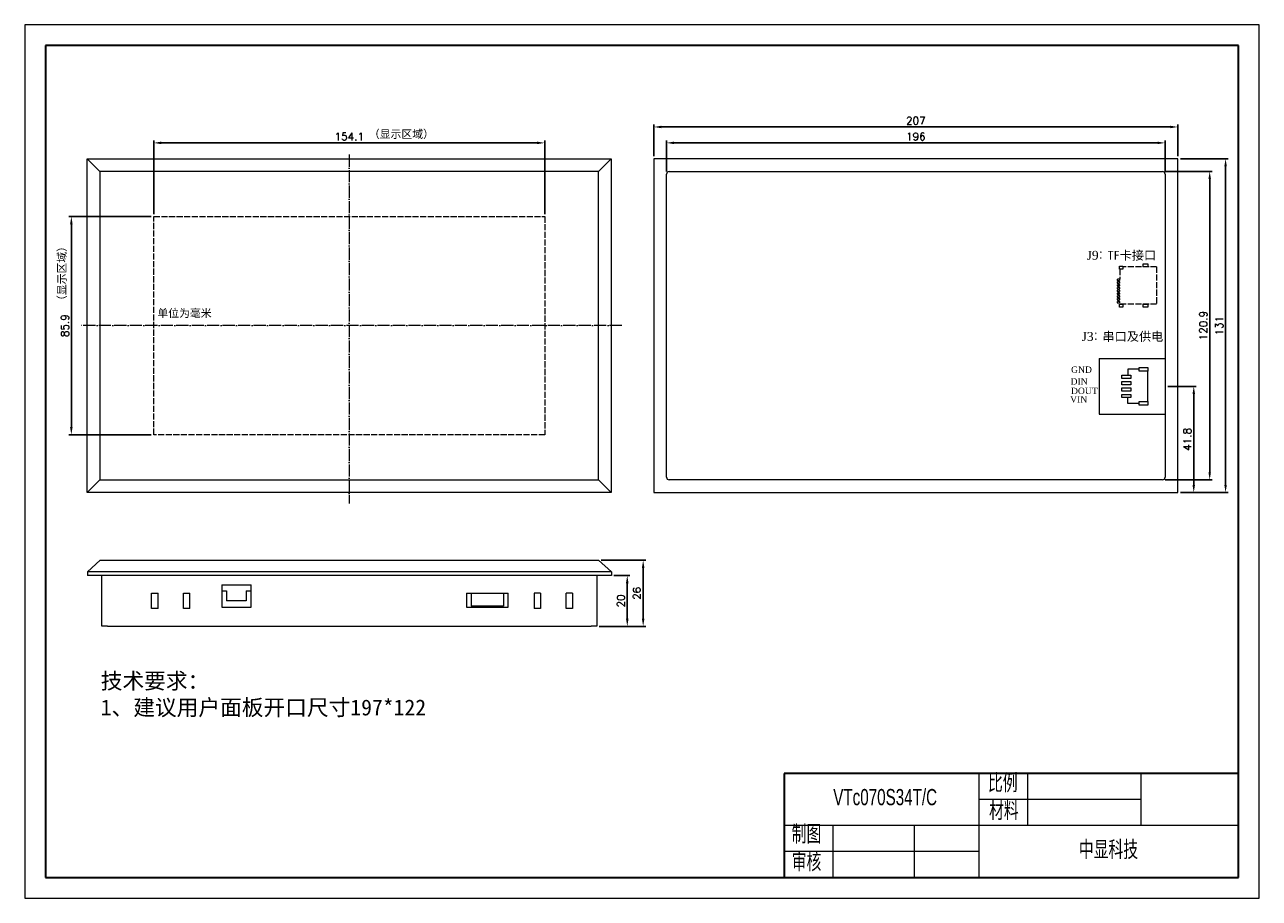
# Model space of a CAD drawing. Header units: millimetres. Extents: x 146 to 633, y -2722 to -2378.
import ezdxf

# ---------------------------------------------------------------- set-up
doc = ezdxf.new("R2010")
doc.units = ezdxf.units.MM
doc.header["$LTSCALE"] = 0.2
doc.header["$PDSIZE"] = -5
doc.linetypes.add('ACAD_ISO02W100', pattern=[15, 12, -3])
doc.linetypes.add('ACAD_ISO04W100', pattern=[30, 24, -3, 0, -3])
doc.layers.get('0').update_dxf_attribs({"lineweight": 18})
doc.layers.get('Defpoints').update_dxf_attribs({"lineweight": 18})
for name, color, linetype, lineweight in [('2', 7, 'Continuous', 18), ('3', 7, 'Continuous', 18), ('thick', 7, 'Continuous', 30), ('thin', 7, 'Continuous', 18), ('标注', 1, 'Continuous', 0), ('粗实线层', 7, 'Continuous', 35), ('细实线层', 7, 'Continuous', 18), ('虚线', 7, 'ACAD_ISO02W100', 0)]:
    doc.layers.add(name, color=color, linetype=linetype, lineweight=lineweight)
doc.styles.get("Standard").update_dxf_attribs({"font": 'txt.shx', "bigfont": 'gbcbig.shx'})
doc.styles.add('机械字体', font='SimSun.ttf', dxfattribs={"width": 0.67})
doc.dimstyles.new('ISO-25', dxfattribs={"dimtxt": 3, "dimasz": 3, "dimexe": 1, "dimexo": 1, "dimgap": 1, "dimtad": 1, "dimdsep": 46, "dimtxsty": 'Standard', "dimcen": 2.5, "dimdle": 6, "dimadec": 0, "dimazin": 0, "dimtfac": 1, "dimtmove": 0, "dimatfit": 3, "dimfxl": 0, "dimarcsym": 0})

# ---------------------------------------------------------------- blocks, each defined once
blk = doc.blocks.new('*X2')
at = {"color": 0, "lineweight": -2}
for p, q in [((399.33, -2436.19), (399.33, -2423.91)), ((402.33, -2424.91), (592.83, -2424.91)), ((595.83, -2436.19), (595.83, -2423.91))]:
    blk.add_line(p, q, dxfattribs=at)
at = {"color": 0}
for points in [[(402.33, -2424.41), (402.33, -2425.41), (399.33, -2424.91)], [(592.83, -2424.41), (592.83, -2425.41), (595.83, -2424.91)]]:
    blk.add_solid(points, dxfattribs=at)
at = {"layer": 'Defpoints', "color": 0}
for p in [(595.83, -2424.91), (399.33, -2437.19), (595.83, -2437.19)]:
    blk.add_point(p, dxfattribs=at)
at = {"color": 0, "lineweight": 0, "insert": (497.58, -2422.41), "char_height": 3, "attachment_point": 5}
blk.add_mtext('\\A1;196', dxfattribs=at)
blk = doc.blocks.new('*X3')
at = {"color": 0, "lineweight": -2}
for p, q in [((394.33, -2430.19), (394.33, -2417.64)), ((600.83, -2430.19), (600.83, -2417.64)), ((397.33, -2418.64), (597.83, -2418.64))]:
    blk.add_line(p, q, dxfattribs=at)
at = {"color": 0}
for points in [[(397.33, -2418.14), (397.33, -2419.14), (394.33, -2418.64)], [(597.83, -2418.14), (597.83, -2419.14), (600.83, -2418.64)]]:
    blk.add_solid(points, dxfattribs=at)
at = {"layer": 'Defpoints', "color": 0}
for p in [(600.83, -2418.64), (394.33, -2431.19), (600.83, -2431.19)]:
    blk.add_point(p, dxfattribs=at)
at = {"color": 0, "lineweight": 0, "insert": (497.58, -2416.14), "char_height": 3, "attachment_point": 5}
blk.add_mtext('\\A1;207', dxfattribs=at)
blk = doc.blocks.new('*X4')
at = {"color": 0, "lineweight": -2}
for p, q in [((595.83, -2436.19), (614.38, -2436.19)), ((613.38, -2439.19), (613.38, -2554.59)), ((595.83, -2557.59), (614.38, -2557.59))]:
    blk.add_line(p, q, dxfattribs=at)
at = {"color": 0}
for points in [[(612.88, -2439.19), (613.88, -2439.19), (613.38, -2436.19)], [(612.88, -2554.59), (613.88, -2554.59), (613.38, -2557.59)]]:
    blk.add_solid(points, dxfattribs=at)
at = {"layer": 'Defpoints', "color": 0}
for p in [(594.83, -2436.19), (594.83, -2557.59), (613.38, -2557.59)]:
    blk.add_point(p, dxfattribs=at)
at = {"color": 0, "lineweight": 0, "insert": (610.88, -2496.89), "char_height": 3, "attachment_point": 5, "rotation": 90}
blk.add_mtext('\\A1;120.9', dxfattribs=at)
blk = doc.blocks.new('*X5')
at = {"color": 0, "lineweight": -2}
for p, q in [((601.83, -2431.19), (620.65, -2431.19)), ((619.65, -2434.19), (619.65, -2559.59)), ((601.83, -2562.59), (620.65, -2562.59))]:
    blk.add_line(p, q, dxfattribs=at)
at = {"color": 0}
for points in [[(619.15, -2434.19), (620.15, -2434.19), (619.65, -2431.19)], [(619.15, -2559.59), (620.15, -2559.59), (619.65, -2562.59)]]:
    blk.add_solid(points, dxfattribs=at)
at = {"layer": 'Defpoints', "color": 0}
for p in [(600.83, -2431.19), (600.83, -2562.59), (619.65, -2562.59)]:
    blk.add_point(p, dxfattribs=at)
at = {"color": 0, "lineweight": 0, "insert": (617.15, -2496.89), "char_height": 3, "attachment_point": 5, "rotation": 90}
blk.add_mtext('\\A1;131', dxfattribs=at)
blk = doc.blocks.new('*X6')
at = {"layer": '粗实线层'}
for p, q in [((-287, 200), (-287, -200)), ((287, 200), (-287, 200)), ((287, -200), (287, 200)), ((-287, -200), (287, -200))]:
    blk.add_line(p, q, dxfattribs=at)
at = {"layer": '细实线层'}
for p, q in [((297, 210), (-297, 210)), ((-297, 210), (-297, -210)), ((297, -210), (297, 210)), ((-297, -210), (297, -210))]:
    blk.add_line(p, q, dxfattribs=at)
blk = doc.blocks.new('*X7')
at = {"color": 0, "lineweight": -2}
for p, q in [((197.25, -2452.94), (197.25, -2423.91)), ((200.25, -2424.91), (348.35, -2424.91)), ((351.35, -2452.94), (351.35, -2423.91))]:
    blk.add_line(p, q, dxfattribs=at)
at = {"color": 0}
for points in [[(200.25, -2424.41), (200.25, -2425.41), (197.25, -2424.91)], [(348.35, -2424.41), (348.35, -2425.41), (351.35, -2424.91)]]:
    blk.add_solid(points, dxfattribs=at)
at = {"layer": 'Defpoints', "color": 0}
for p in [(351.35, -2424.91), (197.25, -2453.94), (351.35, -2453.94)]:
    blk.add_point(p, dxfattribs=at)
at = {"color": 0, "lineweight": 0, "insert": (274.3, -2422.41), "char_height": 3, "attachment_point": 5}
blk.add_mtext('\\A1;154.1', dxfattribs=at)
blk = doc.blocks.new('*X8')
at = {"color": 0, "lineweight": -2}
for p, q in [((196.25, -2453.94), (163.78, -2453.94)), ((164.78, -2456.94), (164.78, -2536.84)), ((196.25, -2539.84), (163.78, -2539.84))]:
    blk.add_line(p, q, dxfattribs=at)
at = {"color": 0}
for points in [[(164.28, -2456.94), (165.28, -2456.94), (164.78, -2453.94)], [(164.28, -2536.84), (165.28, -2536.84), (164.78, -2539.84)]]:
    blk.add_solid(points, dxfattribs=at)
at = {"layer": 'Defpoints', "color": 0}
for p in [(197.25, -2453.94), (164.78, -2539.84), (197.25, -2539.84)]:
    blk.add_point(p, dxfattribs=at)
at = {"color": 0, "lineweight": 0, "insert": (162.28, -2496.89), "char_height": 3, "attachment_point": 5, "rotation": 90}
blk.add_mtext('\\A1;85.9', dxfattribs=at)
blk = doc.blocks.new('*X9')
at = {"color": 0, "lineweight": -2}
for p, q in [((596.83, -2520.79), (608.11, -2520.79)), ((607.11, -2523.79), (607.11, -2559.59)), ((601.83, -2562.59), (608.11, -2562.59))]:
    blk.add_line(p, q, dxfattribs=at)
at = {"color": 0}
for points in [[(606.61, -2523.79), (607.61, -2523.79), (607.11, -2520.79)], [(606.61, -2559.59), (607.61, -2559.59), (607.11, -2562.59)]]:
    blk.add_solid(points, dxfattribs=at)
at = {"layer": 'Defpoints', "color": 0}
for p in [(595.83, -2520.79), (600.83, -2562.59), (607.11, -2562.59)]:
    blk.add_point(p, dxfattribs=at)
at = {"color": 0, "lineweight": 0, "insert": (604.61, -2541.69), "char_height": 3, "attachment_point": 5, "rotation": 90}
blk.add_mtext('\\A1;41.8', dxfattribs=at)
blk = doc.blocks.new('*X10')
at = {"color": 0, "lineweight": -2}
for p, q in [((373.59, -2589.3), (391.13, -2589.3)), ((390.13, -2612.3), (390.13, -2592.3)), ((372.84, -2615.3), (391.13, -2615.3))]:
    blk.add_line(p, q, dxfattribs=at)
at = {"color": 0}
for points in [[(389.63, -2592.3), (390.63, -2592.3), (390.13, -2589.3)], [(389.63, -2612.3), (390.63, -2612.3), (390.13, -2615.3)]]:
    blk.add_solid(points, dxfattribs=at)
at = {"layer": 'Defpoints', "color": 0}
for p in [(372.59, -2589.3), (390.13, -2589.3), (371.84, -2615.3)]:
    blk.add_point(p, dxfattribs=at)
at = {"color": 0, "lineweight": 0, "insert": (387.63, -2602.3), "char_height": 3, "attachment_point": 5, "rotation": 90}
blk.add_mtext('\\A1;26', dxfattribs=at)
blk = doc.blocks.new('*X11')
at = {"color": 0, "lineweight": -2}
for p, q in [((378.59, -2595.3), (384.86, -2595.3)), ((383.86, -2612.3), (383.86, -2598.3)), ((372.84, -2615.3), (384.86, -2615.3))]:
    blk.add_line(p, q, dxfattribs=at)
at = {"color": 0}
for points in [[(383.36, -2598.3), (384.36, -2598.3), (383.86, -2595.3)], [(383.36, -2612.3), (384.36, -2612.3), (383.86, -2615.3)]]:
    blk.add_solid(points, dxfattribs=at)
at = {"layer": 'Defpoints', "color": 0}
for p in [(377.59, -2595.3), (383.86, -2595.3), (371.84, -2615.3)]:
    blk.add_point(p, dxfattribs=at)
at = {"color": 0, "lineweight": 0, "insert": (381.36, -2605.3), "char_height": 3, "attachment_point": 5, "rotation": 90}
blk.add_mtext('\\A1;20', dxfattribs=at)
blk = doc.blocks.new('sd')
at = {"layer": '虚线', "lineweight": 0}
for p, q in [((-7.35, 0), (7.35, 0)), ((7.35, 0), (7.35, -14.5)), ((-7.35, 0), (-7.35, -13.25)), ((-6.45, -14.5), (-2.5, -14.5))]:
    blk.add_line(p, q, dxfattribs=at)
at = {"layer": '虚线', "lineweight": 0, "ltscale": 0.1}
for points in [[(-8.52, -3.51), (-7.38, -3.51), (-7.38, -5.29), (-8.52, -5.29)], [(7.38, -3.51), (8.52, -3.51), (8.52, -5.29), (7.38, -5.29)], [(-7.65, -13.35), (-6.45, -13.35), (-6.45, -14.65), (-7.65, -14.65)], [(-2.5, -15.5), (-2, -15.5), (-2, -14.5), (-2.5, -14.5)], [(-1.4, -15.5), (-0.9, -15.5), (-0.9, -14.5), (-1.4, -14.5)], [(-0.3, -15.5), (0.2, -15.5), (0.2, -14.5), (-0.3, -14.5)], [(0.8, -15.5), (1.3, -15.5), (1.3, -14.5), (0.8, -14.5)], [(1.9, -15.5), (2.4, -15.5), (2.4, -14.5), (1.9, -14.5)], [(3, -15.5), (3.5, -15.5), (3.5, -14.5), (3, -14.5)], [(4.1, -15.5), (4.6, -15.5), (4.6, -14.5), (4.1, -14.5)], [(5.2, -15.5), (5.7, -15.5), (5.7, -14.5), (5.2, -14.5)], [(6.3, -15.5), (6.8, -15.5), (6.8, -14.5), (6.3, -14.5)], [(7.35, -13.35), (8.55, -13.35), (8.55, -14.65), (7.35, -14.65)]]:
    blk.add_lwpolyline(points, close=True, dxfattribs=at)

msp = doc.modelspace()

# ---------------------------------------------------------------- linework, layer by layer
at = {"linetype": 'ACAD_ISO04W100', "lineweight": 0}
for p, q in [((274.303, -2429.503), (274.303, -2566.951)), ((381.698, -2496.886), (168.52, -2496.886))]:
    msp.add_line(p, q, dxfattribs=at)
at = {"lineweight": 0}
for p, q in [((585.556, -2514.086), (581.169, -2514.086)), ((581.169, -2514.086), (581.169, -2516.436)), ((588.981, -2526.736), (588.981, -2514.836)), ((581.129, -2527.486), (581.129, -2525.136)), ((585.556, -2527.486), (581.129, -2527.486))]:
    msp.add_line(p, q, dxfattribs=at)
for p in [(445.736, -2673.287), (238.656, -2714.204)]:
    msp.add_line(p, (445.736, -2714.204))
at = {"color": 1, "linetype": 'ACAD_ISO02W100', "lineweight": 0}
msp.add_lwpolyline([(351.353, -2539.836), (197.253, -2539.836), (197.253, -2453.936), (351.353, -2453.936)], close=True, dxfattribs=at)
at = {"lineweight": 0}
for points in [[(588.956, -2514.836), (585.556, -2514.836), (585.556, -2513.336), (588.956, -2513.336)], [(582.256, -2517.636), (578.756, -2517.636), (578.756, -2516.436), (582.256, -2516.436)], [(582.256, -2520.136), (578.756, -2520.136), (578.756, -2518.936), (582.256, -2518.936)], [(582.256, -2522.636), (578.756, -2522.636), (578.756, -2521.436), (582.256, -2521.436)], [(582.256, -2525.136), (578.756, -2525.136), (578.756, -2523.936), (582.256, -2523.936)], [(588.956, -2528.236), (585.556, -2528.236), (585.556, -2526.736), (588.956, -2526.736)]]:
    msp.add_lwpolyline(points, close=True, dxfattribs=at)
at = {"layer": '2', "color": 7, "linetype": 'Continuous', "lineweight": 0}
for p, q in [((224.078, -2601.296), (225.928, -2601.296)), ((225.928, -2601.296), (225.928, -2605.296)), ((233.728, -2601.296), (233.728, -2605.296)), ((233.728, -2601.296), (235.579, -2601.296)), ((322.328, -2602.296), (322.328, -2607.296)), ((335.128, -2602.296), (335.128, -2607.296)), ((233.728, -2605.296), (225.928, -2605.296)), ((335.128, -2607.296), (322.328, -2607.296))]:
    msp.add_line(p, q, dxfattribs=at)
at = {"layer": '3', "color": 7, "linetype": 'Continuous', "lineweight": 0}
for p, q in [((171.053, -2562.586), (171.053, -2431.186)), ((171.053, -2431.186), (377.553, -2431.186)), ((171.053, -2431.186), (176.053, -2436.186)), ((372.553, -2436.186), (377.553, -2431.186)), ((377.553, -2431.186), (377.553, -2562.586)), ((394.335, -2431.186), (394.335, -2562.586)), ((600.835, -2431.186), (394.335, -2431.186)), ((600.835, -2562.586), (600.835, -2431.186)), ((176.053, -2436.186), (176.053, -2557.586)), ((372.553, -2436.186), (176.053, -2436.186)), ((372.553, -2557.586), (372.553, -2436.186)), ((399.335, -2556.586), (399.335, -2437.186)), ((400.335, -2436.186), (594.835, -2436.186)), ((595.835, -2437.186), (595.835, -2556.586)), ((569.835, -2509.786), (569.835, -2531.786)), ((569.835, -2509.786), (595.835, -2509.786)), ((569.835, -2531.786), (595.835, -2531.786)), ((171.053, -2562.586), (176.053, -2557.586)), ((176.053, -2557.586), (372.553, -2557.586)), ((372.553, -2557.586), (377.553, -2562.586)), ((594.835, -2557.586), (400.335, -2557.586)), ((377.553, -2562.586), (171.053, -2562.586)), ((394.335, -2562.586), (600.835, -2562.586)), ((171.088, -2593.796), (176.088, -2589.296)), ((176.088, -2589.296), (372.588, -2589.296)), ((372.588, -2589.296), (377.588, -2593.796)), ((377.588, -2593.796), (171.088, -2593.796)), ((171.088, -2593.796), (171.088, -2595.296)), ((377.588, -2595.296), (171.088, -2595.296)), ((176.838, -2615.296), (176.838, -2595.296)), ((371.838, -2595.296), (371.838, -2615.296)), ((377.588, -2593.796), (377.588, -2595.296)), ((196.428, -2602.296), (198.928, -2602.296)), ((196.428, -2608.296), (196.428, -2602.296)), ((198.928, -2608.296), (198.928, -2602.296)), ((208.928, -2602.296), (211.428, -2602.296)), ((208.928, -2608.296), (208.928, -2602.296)), ((211.428, -2608.296), (211.428, -2602.296)), ((224.078, -2598.996), (235.578, -2598.996)), ((224.078, -2598.996), (224.078, -2607.796)), ((235.578, -2607.796), (235.578, -2598.996)), ((320.478, -2602.296), (320.478, -2607.796)), ((320.478, -2602.296), (336.978, -2602.296)), ((336.978, -2607.796), (336.978, -2602.296)), ((347.228, -2602.296), (347.228, -2608.296)), ((349.728, -2602.296), (347.228, -2602.296)), ((349.728, -2602.296), (349.728, -2608.296)), ((359.728, -2608.296), (359.728, -2602.296)), ((362.228, -2602.296), (359.728, -2602.296)), ((362.228, -2602.296), (362.228, -2608.296)), ((224.078, -2607.796), (235.578, -2607.796)), ((320.478, -2607.796), (336.978, -2607.796)), ((198.928, -2608.296), (196.428, -2608.296)), ((211.428, -2608.296), (208.928, -2608.296)), ((349.728, -2608.296), (347.228, -2608.296)), ((362.228, -2608.296), (359.728, -2608.296)), ((179.088, -2615.296), (176.838, -2615.296)), ((179.088, -2615.296), (369.588, -2615.296)), ((371.838, -2615.296), (369.588, -2615.296))]:
    msp.add_line(p, q, dxfattribs=at)
for centre, start, end in [((400.335, -2437.186), 90, 180), ((594.835, -2437.186), 0, 90), ((400.335, -2556.586), 180, 270), ((594.835, -2556.586), 270, 0)]:
    msp.add_arc(centre, 1, start, end, dxfattribs=at)
at = {"layer": 'thick'}
for p, q in [((624.749, -2673.287), (445.736, -2673.287)), ((445.736, -2673.287), (445.736, -2714.204)), ((445.736, -2673.287), (445.736, -2714.204)), ((624.749, -2714.204), (624.749, -2673.287)), ((445.736, -2714.204), (624.749, -2714.204))]:
    msp.add_line(p, q, dxfattribs=at)
at = {"layer": 'thin'}
for p, q in [((522.456, -2673.287), (522.456, -2714.204)), ((541.636, -2673.287), (541.636, -2693.746)), ((586.389, -2693.746), (586.389, -2673.287)), ((586.389, -2683.516), (522.456, -2683.516)), ((624.749, -2693.746), (445.736, -2693.746)), ((464.916, -2693.746), (464.916, -2714.204)), ((496.883, -2693.746), (496.883, -2714.204)), ((522.456, -2703.975), (445.736, -2703.975))]:
    msp.add_line(p, q, dxfattribs=at)

# ---------------------------------------------------------------- block references
at = {"layer": '粗实线层', "lineweight": 0, "xscale": 0.8191045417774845, "yscale": 0.8191045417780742, "zscale": 0.8191045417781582}
msp.add_blockref('*X6', (389.666, -2550.383), dxfattribs=at)
at = {"layer": '虚线', "lineweight": 0, "rotation": 270}
msp.add_blockref('sd', (592.485, -2481.046), dxfattribs=at)

# ---------------------------------------------------------------- texts
at = {"lineweight": 0, "char_height": 3.13578, "attachment_point": 1}
for s, insert, width in [('{\\fSimSun|b0|i0|c0|p2;\\C1;（显示区域）}', (282.017, -2419.897), 27.41743), ('{\\fSimSun|b0|i0|c0|p2;单位为毫米}', (198.674, -2490.42), 57.7248)]:
    msp.add_mtext(s, dxfattribs=dict(at, insert=insert, width=width))
at = {"lineweight": 0, "insert": (159.501, -2489.184), "char_height": 3.13578, "width": 27.41743, "attachment_point": 1, "rotation": 90}
msp.add_mtext('{\\fSimSun|b0|i0|c0|p2;\\C1;（显示区域）}', dxfattribs=at)
at = {"layer": 'thick', "attachment_point": 1, "style": '机械字体'}
for s, insert, char_height, width in [('比例', (526.014, -2673.586), 6.3933, 16.24132), ('{\\farial|b0|i0|c134|p2;VTc070S34T/C}', (465.044, -2679.356), 6.39332, 47.05347), ('材料', (526.435, -2684.506), 6.3933, 16.24132), ('制图', (448.675, -2693.746), 6.3933, 16.24132), ('中显科技', (561.818, -2699.889), 6.3933, 77.01647), ('审核', (448.675, -2704.665), 6.3933, 16.24132)]:
    msp.add_mtext(s, dxfattribs=dict(at, insert=insert, char_height=char_height, width=width))
at = {"layer": '标注', "color": 0, "lineweight": 0, "attachment_point": 1}
for s, insert, char_height, width in [('{\\ftimes new roman|b0|i0|c0|p2;\\H1.12x;J9\\Ftxt,gbcbig;：\\fsimsun|b0|i0|c0|p2;TF\\fsimsun|b0|i0|c0|p2;卡\\fSimSun|b0|i0|c0|p2;接口}', (564.899, -2467.421), 3.135785, 39.22582), ('{\\ftimes new roman|b0|i0|c0|p2;\\H1.12x;J3\\Ftxt.shx,gbcbig.shx|c134;：\\fSimSun|b0|i0|c0|p2;串口及供电}', (562.922, -2499.377), 3.13578, 39.22582), ('{\\ftimes new roman|b0|i0|c0|p2;\\H0.8x;GND}', (558.766, -2512.963), 3.13578, 33.33434), ('{\\ftimes new roman|b0|i0|c0|p2;DIN}', (558.562, -2517.601), 2.50863, 8.54729), ('{\\ftimes new roman|b0|i0|c0|p2;VIN}', (558.382, -2524.674), 2.50863, 15.52441), ('{\\ftimes new roman|b0|i0|c0|p2;DOUT}', (558.729, -2521.321), 2.50863, 14.62241)]:
    msp.add_mtext(s, dxfattribs=dict(at, insert=insert, char_height=char_height, width=width))
at = {"layer": '标注', "insert": (176.361, -2633.65), "char_height": 6.27157, "width": 205.28939, "attachment_point": 1}
msp.add_mtext('{\\fSimSun|b0|i0|c0|p2;技术要求：\\P1、建议用户面板开口尺寸197*122}', dxfattribs=at)

# ---------------------------------------------------------------- dimensions: what is measured, and where the dimension line sits
at = {"lineweight": 0}
for base, p1, p2, text, picture, middle in [((600.835, -2418.642), (394.335, -2431.186), (600.835, -2431.186), '207', '*X3', (497.585, -2416.142)), ((351.353, -2424.914), (197.253, -2453.936), (351.353, -2453.936), '154.1', '*X7', (274.303, -2422.414)), ((595.835, -2424.914), (399.335, -2437.186), (595.835, -2437.186), '196', '*X2', (497.585, -2422.414))]:
    dim = msp.add_linear_dim(base=base, p1=p1, p2=p2, text=text, dimstyle='ISO-25', override={"dimsah": 1, "dimtolj": 1}, dxfattribs=at)
    dim.commit()
    dim.dimension.update_dxf_attribs({"geometry": picture, "text_midpoint": middle})
for base, p1, p2, text, picture, middle in [((619.65, -2562.586), (600.835, -2431.186), (600.835, -2562.586), '131', '*X5', (617.15, -2496.886)), ((613.378, -2557.586), (594.835, -2436.186), (594.835, -2557.586), '120.9', '*X4', (610.878, -2496.886)), ((164.781, -2539.836), (197.253, -2453.936), (197.253, -2539.836), '85.9', '*X8', (162.281, -2496.886)), ((607.106, -2562.586), (595.835, -2520.786), (600.835, -2562.586), '41.8', '*X9', (604.606, -2541.686)), ((390.131, -2589.296), (371.838, -2615.296), (372.588, -2589.296), '26', '*X10', (387.631, -2602.296)), ((383.86, -2595.296), (371.838, -2615.296), (377.588, -2595.296), '20', '*X11', (381.36, -2605.296))]:
    dim = msp.add_linear_dim(base=base, p1=p1, p2=p2, angle=90, text=text, dimstyle='ISO-25', override={"dimsah": 1, "dimtolj": 1}, dxfattribs=at)
    dim.commit()
    dim.dimension.update_dxf_attribs({"geometry": picture, "text_midpoint": middle})

doc.saveas('drawing.dxf')
